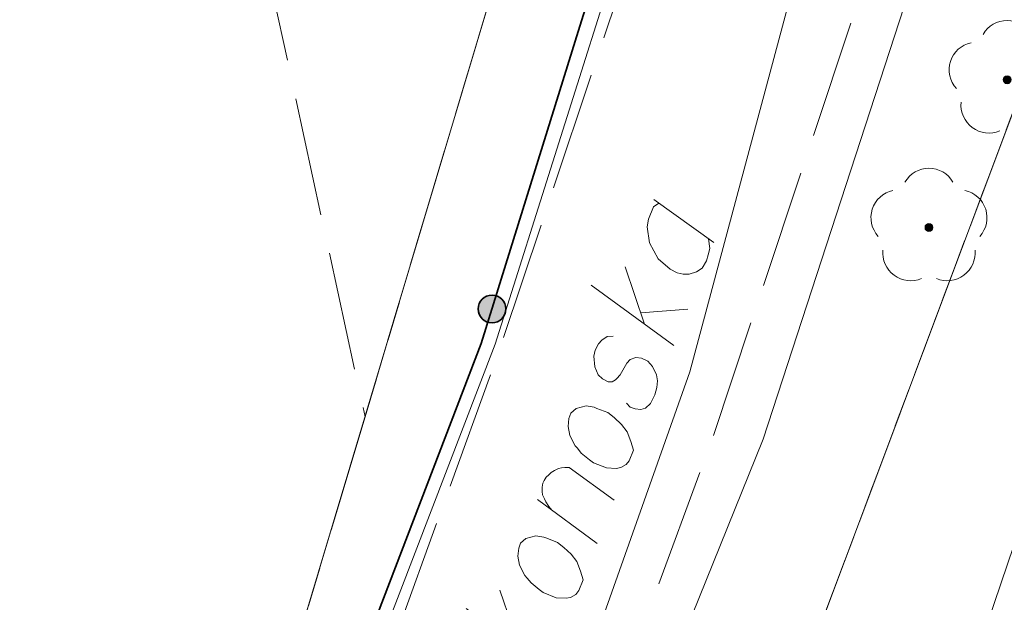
# Model space of a CAD drawing. Header units: metres. Extents: x 5555129 to 5555568, y 5636170 to 5636517.
# Tile 74 of 162: x 5555324 to 5555336, y 5636337 to 5636345. Entities that reach past the tile are written whole.
import ezdxf

# ---------------------------------------------------------------- set-up
doc = ezdxf.new("R2010")
doc.units = ezdxf.units.M
doc.header["$MEASUREMENT"] = 0
for name, pattern in [('L_0_06', [2, 1.5, -0.5]), ('PRZER1-1', [2, 1, -1]), ('PRZER3-1', [4, 3, -1])]:
    doc.linetypes.add(name, pattern=pattern)
for name, color, linetype, lineweight in [('#digitalizacja', 7, 'Continuous', 18), ('#skartowane', 7, 'Continuous', 18), ('GELULI_O', 7, 'PRZER3-1', 18)]:
    doc.layers.add(name, color=color, linetype=linetype, lineweight=lineweight)
for name, color, linetype, lineweight, true_color in [('GESDZI', 7, 'Continuous', 18, 0x0a0909), ('GESKKL', 7, 'PRZER3-1', 18, 0x008000), ('GESUZY', 7, 'PRZER1-1', 18, 0x008000), ('GULENN', 1, 'Continuous', 18, 0xff0000), ('GUPEPI', 1, 'Continuous', 18, 0xff0000)]:
    doc.layers.add(name, color=color, linetype=linetype, lineweight=lineweight, true_color=true_color)

# ---------------------------------------------------------------- blocks, each defined once
blk = doc.blocks.new('POINT')
blk.add_hatch(color=0).paths.add_polyline_path([(-0.000884, -0.0025), (-0.0025, -0.000884), (-0.0025, 0.000884), (0.000884, 0.0025), (0.0025, 0.000884), (0.0025, -0.000884), (0.000884, -0.0025)])
blk = doc.blocks.new('OBOP02_01')
at = {"linetype": 'Continuous', "lineweight": 18}
blk.add_hatch(color=0, dxfattribs=at).paths.add_polyline_path([(0, -0.1, 1), (0, 0.1, 1)])
at = {"color": 0, "linetype": 'Continuous', "lineweight": 18}
blk.add_circle((0, 0), 0.1, dxfattribs=at)
for centre, radius, start, end in [((0, 0.8), 0.7, 29.8459, 150.1541), ((-0.77, 0.25), 0.7, 101.6336, 222.6627), ((0.77, 0.25), 0.7, 317.3373, 78.3664), ((-0.46, -0.64), 0.71, 174.3693, 292.5572), ((0.46, -0.64), 0.71, 247.4428, 5.6307)]:
    blk.add_arc(centre, radius, start, end, dxfattribs=at)
blk = doc.blocks.new('*U206')
at = {"layer": 'GELULI_O', "color": 7, "linetype": 'ByBlock', "lineweight": 18}
for p, q in [((5555329.983, 5636336.772), (5555329.737, 5636337.501)), ((5555330.353, 5636336.502), (5555329.308, 5636337.266)), ((5555329.934, 5636336.918), (5555330.531, 5636336.961))]:
    blk.add_line(p, q, dxfattribs=at)
blk = doc.blocks.new('*U207')
at = {"layer": 'GELULI_O', "color": 7, "linetype": 'ByBlock', "lineweight": 18}
blk.add_line((5555330.968, 5636338.09), (5555330.213, 5636338.646), dxfattribs=at)
at = {"layer": 'GELULI_O', "color": 7, "linetype": 'ByBlock', "lineweight": 18, "flags": 128}
blk.add_lwpolyline([(5555330.393, 5636338.513), (5555330.358, 5636338.558), (5555330.317, 5636338.616), (5555330.301, 5636338.654), (5555330.278, 5636338.705), (5555330.274, 5636338.749), (5555330.273, 5636338.802), (5555330.282, 5636338.852), (5555330.296, 5636338.888), (5555330.323, 5636338.931), (5555330.356, 5636338.96), (5555330.388, 5636338.99), (5555330.43, 5636339.016), (5555330.481, 5636339.038), (5555330.516, 5636339.046), (5555330.559, 5636339.05), (5555330.612, 5636339.051), (5555331.182, 5636338.64)], dxfattribs=at)
blk = doc.blocks.new('*U208')
at = {"layer": 'GELULI_O', "color": 7, "linetype": 'ByBlock', "lineweight": 18}
for p, q in [((5555331.569, 5636340.865), (5555331.323, 5636341.593)), ((5555331.939, 5636340.595), (5555330.894, 5636341.358)), ((5555331.52, 5636341.011), (5555332.117, 5636341.054))]:
    blk.add_line(p, q, dxfattribs=at)
blk = doc.blocks.new('*U209')
at = {"layer": 'GELULI_O', "color": 7, "linetype": 'ByBlock', "lineweight": 18}
blk.add_line((5555331.685, 5636342.445), (5555332.444, 5636341.898), dxfattribs=at)
at = {"layer": 'GELULI_O', "color": 7, "linetype": 'ByBlock', "lineweight": 18, "flags": 128}
blk.add_lwpolyline([(5555331.751, 5636342.398), (5555331.681, 5636342.352), (5555331.62, 5636342.196), (5555331.603, 5636342.097), (5555331.631, 5636341.896), (5555331.743, 5636341.695), (5555331.892, 5636341.563), (5555331.98, 5636341.518), (5555332.057, 5636341.499), (5555332.132, 5636341.501), (5555332.227, 5636341.528), (5555332.298, 5636341.575), (5555332.355, 5636341.668), (5555332.374, 5636341.745), (5555332.394, 5636341.822), (5555332.378, 5636341.945)], dxfattribs=at)

msp = doc.modelspace()

# ---------------------------------------------------------------- hatches: boundary and pattern name
at = {"layer": '#skartowane', "linetype": 'Continuous', "lineweight": 35}
h = msp.add_hatch(color=7, dxfattribs=at)
edge = h.paths.add_edge_path()
edge.add_arc((5555329.637, 5636341.059), 0.175, 0, 360)

# ---------------------------------------------------------------- linework, layer by layer
at = {"layer": '#digitalizacja', "color": 5, "linetype": 'Continuous', "lineweight": 18, "flags": 128}
msp.add_lwpolyline([(5555337.162, 5636356.758), (5555333.91, 5636346.86), (5555332.141, 5636340.262), (5555329.659, 5636333.256), (5555325.007, 5636321.927), (5555321.758, 5636311.173), (5555318.74, 5636301.601), (5555313.524, 5636290.896), (5555310.011, 5636284.703), (5555306.61, 5636278.7), (5555301.965, 5636267.989), (5555298.98, 5636260.79), (5555296.225, 5636254.68), (5555295.748, 5636253.835)], dxfattribs=at)
at = {"layer": '#digitalizacja', "color": 1, "linetype": 'Continuous', "lineweight": 18, "flags": 128}
for points in [[(5555334.015, 5636356.755), (5555332.611, 5636351.307), (5555331.288, 5636345.712), (5555329.677, 5636340.612)], [(5555296.575, 5636263.596), (5555298.518, 5636268.131), (5555302.155, 5636276.018), (5555306.857, 5636284.972), (5555313.243, 5636295.243), (5555318.859, 5636311.054), (5555321.295, 5636317.913), (5555324.549, 5636326.658), (5555327.853, 5636335.865), (5555329.677, 5636340.612)]]:
    msp.add_lwpolyline(points, dxfattribs=at)
at = {"layer": '#digitalizacja', "color": 36, "linetype": 'Continuous', "lineweight": 18, "true_color": 0x7d3300, "flags": 128}
msp.add_lwpolyline([(5555339.4, 5636347.376), (5555328.186, 5636314.312), (5555324.696, 5636304.376)], dxfattribs=at)
at = {"layer": '#skartowane', "color": 7, "linetype": 'L_0_06', "lineweight": 18, "flags": 128}
msp.add_lwpolyline([(5555466.73, 5636461.06), (5555459.42, 5636465.04), (5555457.02, 5636465.41), (5555452.63, 5636465.61), (5555446.85, 5636465.37), (5555441.62, 5636464.51), (5555435.7, 5636462.77), (5555429.61, 5636460.27), (5555423.1, 5636457.3), (5555417.2, 5636453.95), (5555413.63, 5636451.67), (5555409.04, 5636447.68), (5555404.73, 5636443.33), (5555401.32, 5636439.67), (5555382.13, 5636416.99), (5555377.75, 5636411.8), (5555368.65, 5636401.73), (5555358.12, 5636389.68), (5555351.83, 5636382.05), (5555348.89, 5636378.21), (5555346.63, 5636374.93), (5555343.77, 5636370.29), (5555340.53, 5636363.52), (5555337.7, 5636355.88), (5555335.13, 5636347.53), (5555332.44, 5636339.45), (5555328.49, 5636328.74), (5555326.7, 5636324.3), (5555322.46, 5636312.61), (5555317.05, 5636297.8), (5555313.91, 5636289.91), (5555311.07, 5636291.5), (5555314.46, 5636298.64), (5555320.4, 5636315), (5555321.1, 5636318.34), (5555320.31, 5636318.97), (5555318.92, 5636319.26), (5555318.24, 5636323.4), (5555317.55, 5636325.21), (5555315.06, 5636326.83), (5555316.44, 5636329.16), (5555319.62, 5636328.9), (5555323.95, 5636328.36), (5555325.47, 5636329.83), (5555326.77, 5636332.37), (5555329.72, 5636340.51), (5555332.43, 5636348.61), (5555334.87, 5636356.71), (5555337.79, 5636364.47), (5555340.99, 5636371.16), (5555344.19, 5636376.65), (5555346.4, 5636379.74), (5555349.41, 5636383.74), (5555355.85, 5636391.61), (5555363.7, 5636400.4), (5555366.42, 5636403.59), (5555375.75, 5636414.19), (5555378.31, 5636418.36), (5555373.52, 5636420.79), (5555376.43, 5636424.38), (5555377.28, 5636425.23), (5555380.03, 5636423.16), (5555380.65, 5636423.75), (5555382.52, 5636422.14), (5555399.27, 5636441.57), (5555402.64, 5636445.3), (5555406.76, 5636449.37), (5555411.7, 5636453.77), (5555415.38, 5636456.22), (5555420.94, 5636459.52), (5555420.73, 5636460.05), (5555422.54, 5636460.95), (5555422.89, 5636460.42), (5555428.37, 5636462.98), (5555434.53, 5636465.46), (5555440.65, 5636467.74), (5555449.09, 5636469.87), (5555449.84, 5636470.61), (5555452.54, 5636472.11), (5555453.14, 5636471.36), (5555454.76, 5636472.78), (5555456.32, 5636474.81), (5555457.67, 5636477.44), (5555459.8, 5636481.39), (5555462.71, 5636485.66), (5555464.78, 5636483.78), (5555461.58, 5636479.17), (5555460.92, 5636476.08), (5555461.24, 5636473.64), (5555465.24, 5636467.56), (5555467.69, 5636464.02), (5555466.73, 5636461.06)], close=True, dxfattribs=at)
at = {"layer": '#skartowane', "color": 7, "linetype": 'Continuous', "lineweight": 35, "flags": 128}
msp.add_lwpolyline([(5555342.44, 5636375.56), (5555337.14, 5636364.97), (5555330.75, 5636344.64), (5555329.5, 5636340.62), (5555326.42, 5636332.58), (5555323.89, 5636329.63), (5555320.55, 5636330.09), (5555317.44, 5636331.54)], dxfattribs=at)
at = {"layer": '#skartowane', "color": 7, "linetype": 'Continuous', "lineweight": 35}
msp.add_circle((5555329.637, 5636341.059), 0.175, dxfattribs=at)
at = {"layer": '#skartowane', "color": 96}
msp.add_point((5555335.17, 5636342.09), dxfattribs=at)
at = {"layer": 'GELULI_O', "color": 7, "linetype": 'Continuous', "lineweight": 18, "flags": 128}
for points in [[(5555331.172, 5636340.713), (5555331.097, 5636340.71), (5555331.026, 5636340.664), (5555330.987, 5636340.616), (5555330.945, 5636340.537), (5555330.926, 5636340.46), (5555330.938, 5636340.328), (5555330.983, 5636340.226), (5555331.037, 5636340.174), (5555331.107, 5636340.136), (5555331.16, 5636340.137), (5555331.202, 5636340.163), (5555331.218, 5636340.178), (5555331.258, 5636340.226), (5555331.292, 5636340.286), (5555331.346, 5636340.371), (5555331.385, 5636340.419), (5555331.458, 5636340.443), (5555331.529, 5636340.437), (5555331.609, 5636340.396), (5555331.668, 5636340.331), (5555331.722, 5636340.225), (5555331.734, 5636340.147), (5555331.724, 5636340.066), (5555331.697, 5636339.971), (5555331.645, 5636339.864), (5555331.58, 5636339.805), (5555331.52, 5636339.786), (5555331.449, 5636339.793), (5555331.385, 5636339.817), (5555331.34, 5636339.866)], [(5555330.611, 5636339.674), (5555330.636, 5636339.738), (5555330.701, 5636339.797), (5555330.831, 5636339.832), (5555330.88, 5636339.823), (5555330.929, 5636339.814), (5555330.966, 5636339.8), (5555331.104, 5636339.747), (5555331.185, 5636339.684), (5555331.277, 5636339.595), (5555331.348, 5636339.505), (5555331.395, 5636339.381), (5555331.427, 5636339.273), (5555331.374, 5636339.136), (5555331.334, 5636339.088), (5555331.267, 5636339.05), (5555331.21, 5636339.041), (5555331.086, 5636339.047), (5555330.921, 5636339.111), (5555330.873, 5636339.15), (5555330.768, 5636339.233), (5555330.718, 5636339.295), (5555330.688, 5636339.327), (5555330.623, 5636339.458), (5555330.603, 5636339.571), (5555330.611, 5636339.674)], [(5555329.975, 5636338.031), (5555329.999, 5636338.096), (5555330.065, 5636338.155), (5555330.194, 5636338.189), (5555330.243, 5636338.18), (5555330.293, 5636338.172), (5555330.33, 5636338.158), (5555330.467, 5636338.104), (5555330.548, 5636338.041), (5555330.641, 5636337.953), (5555330.711, 5636337.862), (5555330.758, 5636337.738), (5555330.79, 5636337.631), (5555330.737, 5636337.493), (5555330.697, 5636337.445), (5555330.63, 5636337.408), (5555330.574, 5636337.398), (5555330.449, 5636337.404), (5555330.284, 5636337.468), (5555330.236, 5636337.508), (5555330.131, 5636337.591), (5555330.081, 5636337.652), (5555330.051, 5636337.685), (5555329.986, 5636337.816), (5555329.966, 5636337.929), (5555329.975, 5636338.031)]]:
    msp.add_lwpolyline(points, dxfattribs=at)
at = {"layer": 'GESDZI', "color": 96, "linetype": 'Continuous', "lineweight": 18, "flags": 128}
for points in [[(5555274.997, 5636234.98), (5555279.944, 5636236.523), (5555284.476, 5636241.337), (5555311.27, 5636293.99), (5555320.16, 5636317.28), (5555322.368, 5636323.208), (5555323.59, 5636326.49), (5555326.04, 5636333.05), (5555329.61, 5636344.98), (5555332.15, 5636353.64), (5555334.3, 5636361.82), (5555338.11, 5636369.71), (5555344.55, 5636379.2), (5555375.95, 5636415.45), (5555379.69, 5636419.03), (5555405.333, 5636448.297), (5555411.98, 5636454.27), (5555423.54, 5636462.48), (5555437.099, 5636466.554), (5555448.915, 5636470.374), (5555453.72, 5636472.454), (5555460.799, 5636470.534), (5555464.253, 5636468.493)], [(5555325.26, 5636314.3), (5555342.54, 5636360.36), (5555356.08, 5636382.6), (5555384.32, 5636411.24), (5555401.076, 5636390.282), (5555395.519, 5636378.339), (5555392.657, 5636365.659), (5555388.979, 5636354.029)], [(5555311.77, 5636399.097), (5555340.688, 5636381.595), (5555344.55, 5636379.2), (5555338.11, 5636369.71), (5555334.3, 5636361.82), (5555332.15, 5636353.64), (5555329.61, 5636344.98), (5555326.04, 5636333.05), (5555323.59, 5636326.49), (5555316.934, 5636329.907), (5555298.285, 5636342.798), (5555293.96, 5636346.031), (5555287.871, 5636350.143)], [(5555342.54, 5636360.36), (5555325.26, 5636314.3), (5555323.65, 5636312.16), (5555321.55, 5636300.85), (5555316.27, 5636290.41), (5555313.36, 5636286.16), (5555307.64, 5636279.94), (5555302.66, 5636268.89), (5555289.79, 5636240.47), (5555285.05, 5636232.31), (5555280.777, 5636227.568), (5555269.6, 5636229.495)]]:
    msp.add_lwpolyline(points, dxfattribs=at)
at = {"layer": 'GESKKL', "color": 96, "linetype": 'PRZER3-1', "lineweight": 18, "ltscale": 0.5, "true_color": 0x008000}
for points in [[(5555388.979, 5636354.029), (5555392.657, 5636365.659), (5555395.519, 5636378.339), (5555401.076, 5636390.282), (5555384.32, 5636411.24), (5555356.08, 5636382.6), (5555342.54, 5636360.36), (5555325.26, 5636314.3), (5555327.28, 5636313.21), (5555358.339, 5636293.784), (5555360.401, 5636298.993), (5555368.852, 5636315.791), (5555371.456, 5636320.171)], [(5555328.029, 5636339.695), (5555329.61, 5636344.98), (5555332.15, 5636353.64), (5555334.3, 5636361.82), (5555338.11, 5636369.71), (5555344.55, 5636379.2), (5555340.688, 5636381.595), (5555323.84, 5636391.8), (5555311.77, 5636399.102)], [(5555289.127, 5636353.492), (5555302.858, 5636361.718), (5555325.874, 5636349.58), (5555328.029, 5636339.695), (5555326.04, 5636333.05), (5555323.59, 5636326.49), (5555316.934, 5636329.907), (5555298.285, 5636342.798), (5555293.96, 5636346.031), (5555287.871, 5636350.143)]]:
    msp.add_lwpolyline(points, dxfattribs=at)
at = {"layer": 'GESUZY', "color": 96, "linetype": 'PRZER1-1', "lineweight": 18, "ltscale": 0.5, "true_color": 0x008000}
for points in [[(5555388.979, 5636354.029), (5555392.657, 5636365.659), (5555395.519, 5636378.339), (5555401.076, 5636390.282), (5555384.32, 5636411.24), (5555356.08, 5636382.6), (5555342.54, 5636360.36), (5555325.26, 5636314.3), (5555327.28, 5636313.21), (5555358.339, 5636293.784), (5555360.401, 5636298.993), (5555368.852, 5636315.791), (5555371.456, 5636320.171)], [(5555328.029, 5636339.695), (5555329.61, 5636344.98), (5555332.15, 5636353.64), (5555334.3, 5636361.82), (5555338.11, 5636369.71), (5555344.55, 5636379.2), (5555340.688, 5636381.595), (5555323.84, 5636391.8), (5555311.77, 5636399.102)], [(5555334.3, 5636361.82), (5555332.15, 5636353.64), (5555329.61, 5636344.98), (5555328.029, 5636339.695), (5555326.04, 5636333.05), (5555323.59, 5636326.49), (5555322.368, 5636323.208), (5555320.16, 5636317.28), (5555311.27, 5636293.99), (5555294.683, 5636261.4), (5555284.476, 5636241.337), (5555279.944, 5636236.523), (5555274.997, 5636234.98)], [(5555274.29, 5636228.681), (5555280.777, 5636227.568), (5555285.05, 5636232.31), (5555289.79, 5636240.47), (5555302.66, 5636268.89), (5555307.64, 5636279.94), (5555313.36, 5636286.16), (5555316.27, 5636290.41), (5555321.55, 5636300.85), (5555323.65, 5636312.16), (5555325.26, 5636314.3), (5555342.54, 5636360.36)], [(5555328.029, 5636339.695), (5555326.04, 5636333.05), (5555323.59, 5636326.49), (5555316.934, 5636329.907), (5555298.285, 5636342.798), (5555293.96, 5636346.031), (5555287.871, 5636350.143)]]:
    msp.add_lwpolyline(points, dxfattribs=at)
at = {"layer": 'GULENN', "color": 1, "linetype": 'Continuous', "lineweight": 18, "true_color": 0xff0000, "flags": 128}
msp.add_lwpolyline([(5555305.505, 5636281.74), (5555310.95, 5636292.03), (5555311.4, 5636292.81), (5555313.3, 5636296.19), (5555317.83, 5636308.64), (5555320.12, 5636315.12), (5555321.05, 5636318.7), (5555324.99, 5636317.82), (5555325.46, 5636318.77), (5555330.45, 5636332.92), (5555333.07, 5636339.41), (5555335.66, 5636347.35), (5555336.26, 5636350.83), (5555340.12, 5636361.93), (5555345.05, 5636370.93), (5555348.48, 5636377.1), (5555354.25, 5636384.94), (5555359.73, 5636391.01), (5555379.46, 5636412.66), (5555385.36, 5636419.22), (5555390.59, 5636425.39)], dxfattribs=at)

# ---------------------------------------------------------------- block references
at = {"layer": '#skartowane', "color": 96, "linetype": 'Continuous', "xscale": 0.5, "yscale": 0.5, "zscale": 0.5}
for p in [(5555336.16, 5636343.96), (5555335.17, 5636342.09)]:
    msp.add_blockref('OBOP02_01', p, dxfattribs=at)
at = {"layer": 'GELULI_O', "color": 7, "linetype": 'Continuous', "lineweight": 18}
for name in ['*U209', '*U208', '*U207', '*U206']:
    msp.add_blockref(name, (0, 0), dxfattribs=at)
at = {"layer": 'GUPEPI', "color": 1, "lineweight": 18, "true_color": 0xff0000, "rotation": 90}
msp.add_blockref('POINT', (5555333.07, 5636339.41), dxfattribs=at)

doc.saveas('drawing.dxf')
